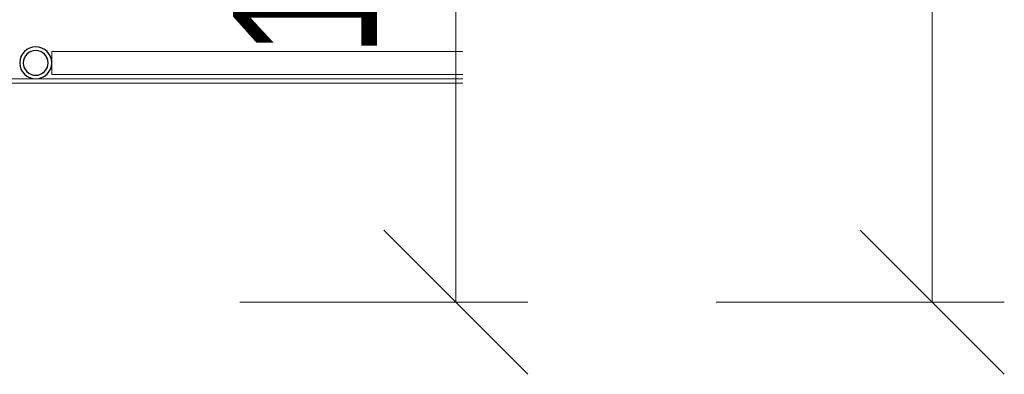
# Model space of a CAD drawing. Header units: millimetres. Extents: x 157133 to 260102, y -21587 to 34582.
# Tile 23 of 65: x 174996 to 176362, y 9040 to 9532. Entities that reach past the tile are written whole.
import ezdxf

# ---------------------------------------------------------------- set-up
doc = ezdxf.new("R2010")
doc.units = ezdxf.units.MM
for name, color, linetype, lineweight in [('CA_IMPORTY18', 8, 'Continuous', 9), ('CA_KOTY', 3, 'Continuous', 9), ('CA_KOTY-100', 3, 'Continuous', 9), ('CA_REZY', 1, 'Continuous', 25)]:
    doc.layers.add(name, color=color, linetype=linetype, lineweight=lineweight)
doc.styles.add('Arial_4', font='arial.ttf', dxfattribs={"width": 0.8, "height": 200})
doc.dimstyles.new('HP_Přímá_-_2_mm_Ariel_1-100_1', dxfattribs={"dimscale": 304.8, "dimtxt": 204.05188, "dimasz": 0.656168, "dimexe": 0.328084, "dimexo": 0.0625, "dimgap": 0.164042, "dimtad": 1, "dimdec": 0, "dimzin": 0, "dimdsep": 46, "dimtxsty": 'Arial_4', "dimblk1": 'OBLIQUE', "dimblk2": 'OBLIQUE', "dimsah": 1, "dimcen": 0.09, "dimazin": 0, "dimtfac": 1, "dimtdec": 4, "dimtix": 1, "dimtmove": 0, "dimatfit": 3, "dimfxl": 0.984252, "dimfxlon": 1, "dimtvp": 1, "dimtolj": 1, "dimtzin": 0, "dimarcsym": 2})

# ---------------------------------------------------------------- blocks, each defined once
blk = doc.blocks.new('ocelová kce final - 11542_003_OK-HALA_TaO-2_ET_AciS_2025-05-29_upr_dwg-2597525-PŮDORYS _8_000 _ vestavek V7')
at = {"layer": 'CA_IMPORTY18', "color": 57}
for p, q in [((175610.7, 9488.3), (175040.3, 9488.3)), ((175040.3, 9488.3), (175040.3, 9456.3)), ((174934, 9450), (175610.7, 9450)), ((174934, 9444), (175610.7, 9444)), ((175040.3, 9456.3), (175610.7, 9456.3))]:
    blk.add_line(p, q, dxfattribs=at)
at = {"layer": 'CA_REZY'}
for radius, start, end in [(22.2, 0, 180), (17.2, 0, 180), (22.2, 180, 0), (17.2, 180, 0)]:
    blk.add_arc((175018, 9472.3), radius, start, end, dxfattribs=at)
blk = doc.blocks.new('ocelová kce final - ocelová kce final-2597615-PŮDORYS _8_000 _ vestavek V7')
blk.add_blockref('ocelová kce final - 11542_003_OK-HALA_TaO-2_ET_AciS_2025-05-29_upr_dwg-2597525-PŮDORYS _8_000 _ vestavek V7', (0, 0))
blk = doc.blocks.new('DIMBLOCK28-PŮDORYS _8_000 _ vestavek V7')
at = {"layer": 'CA_KOTY-100'}
for p, q in [((175601.3, 10307.9), (175501.3, 10407.9)), ((175601.3, 10307.9), (175301.3, 10307.9)), ((175601.3, 9139.9), (175601.3, 10307.9)), ((175601.3, 10307.9), (175701.3, 10207.9)), ((175601.3, 10307.9), (175701.3, 10307.9)), ((175601.3, 9139.9), (175501.3, 9239.9)), ((175601.3, 9139.9), (175301.3, 9139.9)), ((175601.3, 9139.9), (175701.3, 9039.9)), ((175601.3, 9139.9), (175701.3, 9139.9))]:
    blk.add_line(p, q, dxfattribs=at)
at = {"layer": 'CA_KOTY-100', "color": 0, "insert": (175291.6, 9479), "char_height": 200, "width": 587.669, "attachment_point": 1, "rotation": 90, "line_spacing_factor": 0.941778, "style": 'Arial_4'}
blk.add_mtext('1168', dxfattribs=at)
blk = doc.blocks.new('_Oblique')
at = {"color": 0, "linetype": 'ByBlock', "lineweight": -2}
blk.add_line((-0.5, -0.5), (0.5, 0.5), dxfattribs=at)
blk = doc.blocks.new('DIMBLOCK53-PŮDORYS _8_000 _ vestavek V7')
at = {"layer": 'CA_KOTY-100'}
for p, q in [((176262.4, 27252.5), (176162.4, 27352.5)), ((176262.4, 27252.5), (175962.4, 27252.5)), ((176262.4, 27252.5), (176262.4, 9139.9)), ((176262.4, 27252.5), (176362.4, 27152.5)), ((176262.4, 27252.5), (176362.4, 27252.5)), ((176262.4, 9139.9), (176162.4, 9239.9)), ((176262.4, 9139.9), (175962.4, 9139.9)), ((176262.4, 9139.9), (176362.4, 9039.9)), ((176262.4, 9139.9), (176362.4, 9139.9))]:
    blk.add_line(p, q, dxfattribs=at)
at = {"layer": 'CA_KOTY-100', "color": 0, "insert": (175952.8, 17890.1), "char_height": 200, "width": 734.587, "attachment_point": 1, "rotation": 90, "line_spacing_factor": 0.941778, "style": 'Arial_4'}
blk.add_mtext('18113', dxfattribs=at)

msp = doc.modelspace()

# ---------------------------------------------------------------- block references
at = {"layer": 'CA_IMPORTY18', "color": 57}
msp.add_blockref('ocelová kce final - ocelová kce final-2597615-PŮDORYS _8_000 _ vestavek V7', (0, 0), dxfattribs=at)

# ---------------------------------------------------------------- dimensions: what is measured, and where the dimension line sits
at = {"layer": 'CA_KOTY'}
for base, p1, p2, override, picture, middle in [((176262.4, 9139.9), (175962.4, 27252.5), (175962.4, 9139.9), {"dimpost": '<>', "dimfxl": 18112.616223}, 'DIMBLOCK53-PŮDORYS _8_000 _ vestavek V7', (176110.3, 18196.2)), ((175601.3, 10307.9), (175301.3, 9139.9), (175301.3, 10307.9), {"dimpost": '<>', "dimfxl": 1168.01551}, 'DIMBLOCK28-PŮDORYS _8_000 _ vestavek V7', (175449.1, 9723.9))]:
    dim = msp.add_linear_dim(base=base, p1=p1, p2=p2, angle=90, dimstyle='HP_Přímá_-_2_mm_Ariel_1-100_1', override=override, dxfattribs=at)
    dim.commit()
    dim.dimension.update_dxf_attribs({"geometry": picture, "text_midpoint": middle})

doc.saveas('drawing.dxf')
